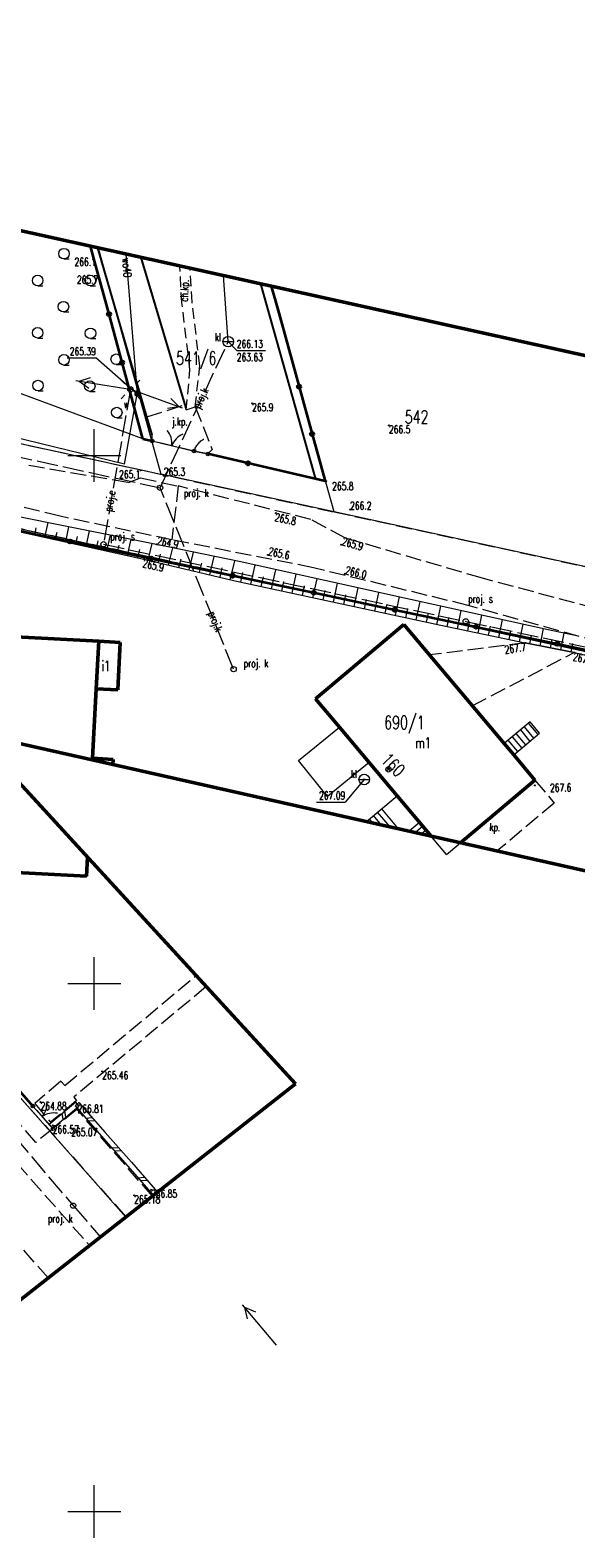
# Model space of a CAD drawing. Header units: metres. Extents: x 7457875 to 7459052, y 5635789 to 5636227.
# Tile 13 of 24: x 7458544 to 7458596, y 5635998 to 5636140. Entities that reach past the tile are written whole.
import ezdxf
from ezdxf.enums import TextEntityAlignment as Align

# ---------------------------------------------------------------- set-up
doc = ezdxf.new("R2010")
doc.units = ezdxf.units.M
doc.header["$MEASUREMENT"] = 0
for name, pattern in [('1', [0]), ('14', [1, -1]), ('2', [1.5, 1, -0.5]), ('BUBZ02', [1.75, 1.25, -0.5]), ('BUBZ03_01', [1, 1]), ('BUBZ03_01G', [0.875, 0.875]), ('EGBB01', [0]), ('EGBS10', [0]), ('EGBS10G', [0]), ('EGBW14', [0]), ('GDE', [0]), ('GUK', [2, 1.5, -0.5]), ('KTCR02', [1.5, 1, -0.5]), ('KTJZ01', [2, 1.5, -0.5]), ('KTKR01', [0]), ('KTPL01', [2, 1.5, -0.5]), ('PTTL', [1.5, 1, -0.5]), ('SUPE_01', [0]), ('SUPE_P_01', [2.5, 2, -0.5]), ('SUPK_01', [0]), ('SUPK_P_01', [2.5, 2, -0.5]), ('SUPW_01', [0])]:
    doc.linetypes.add(name, pattern=pattern)
doc.layers.get('0').update_dxf_attribs({"color": 250, "linetype": 'CONTINUOUS', "lineweight": 100})
for name, color, linetype, lineweight in [('BUBZ_L_1', 7, 'BUBZ02', 18), ('BUBZ_L_2', 7, 'BUBZ03_01', 18), ('BUIB_L_1', 7, 'CONTINUOUS', 18), ('DZIALKI_L_0', 90, '1', 18), ('DZIALKI_T_0', 90, 'CONTINUOUS', 25), ('EADTD_T_0', 214, 'CONTINUOUS', 25), ('EAPADR_T_0', 214, 'CONTINUOUS', 18), ('EGBB_E_T_0', 7, 'CONTINUOUS', 20), ('EGBB_L_1', 7, 'EGBB01', 50), ('EGBE_L_3', 7, 'EGBS10', 18), ('EGBE_L_6', 7, 'EGBW14', 18), ('KRZYZE_L_0', 7, '1', 18), ('KTCR_E_T_1', 7, 'CONTINUOUS', 15), ('KTCR_L_1', 7, 'KTCR02', 18), ('KTJZ_E_T_0', 7, 'CONTINUOUS', 15), ('KTJZ_L_0', 7, 'KTJZ01', 18), ('KTKR_L_0', 7, 'KTKR01', 25), ('KTOK_L_1', 7, '1', 18), ('KTOK_L_3', 7, '1', 18), ('KTOK_L_4', 7, 'CONTINUOUS', 35), ('KTPL_E_T_0', 7, 'CONTINUOUS', 15), ('KTPL_L_0', 7, 'KTPL01', 18), ('PTRW_E_T_0', 7, 'CONTINUOUS', 15), ('PTTL_L_4', 7, 'PTTL', 18), ('RTPW_T_0', 7, 'CONTINUOUS', 15), ('RTPW_T_1', 7, 'CONTINUOUS', 15), ('SUPE_L_3', 1, 'SUPE_01', 18), ('SUPK_L_1', 34, 'SUPK_01', 18), ('SUPM_E_T_0', 7, 'CONTINUOUS', 15), ('SUPM_T_0', 7, 'CONTINUOUS', 15), ('SUPP_E_T_2', 1, 'CONTINUOUS', 15), ('SUPP_E_T_4', 34, 'CONTINUOUS', 15), ('SUPP_L_2', 1, 'SUPE_P_01', 18), ('SUPP_L_4', 34, 'SUPK_P_01', 18), ('SUPS_E_T_4', 34, 'CONTINUOUS', 18), ('SUPS_T_4', 34, 'CONTINUOUS', 18), ('SUPW_E_T_0', 5, 'CONTINUOUS', 15), ('SUPW_L_0', 5, 'SUPW_01', 18), ('SUSM_T_0', 7, 'CONTINUOUS', 18), ('SUSM_T_3', 7, 'CONTINUOUS', 18), ('SUTK_T_0', 34, 'CONTINUOUS', 18), ('SUTW_T_0', 5, 'CONTINUOUS', 18), ('SUUK_E_T_1', 7, 'CONTINUOUS', 15), ('SUUK_T_1', 7, 'CONTINUOUS', 18), ('SUUW_E_T_5', 7, 'CONTINUOUS', 15), ('SUUW_T_7', 7, 'CONTINUOUS', 18), ('UZYTKI_L_0', 90, '2', 18), ('ZAKRES_L_0', 1, '1', 50)]:
    doc.layers.add(name, color=color, linetype=linetype, lineweight=lineweight)
doc.styles.get("Standard").update_dxf_attribs({"font": 'Simplex.SHX', "width": 0.75})

# ---------------------------------------------------------------- blocks, each defined once
blk = doc.blocks.new('LZA1')
at = {"linetype": 'Continuous'}
blk.add_line((0, -0.5), (0.5, -0.5), dxfattribs=at)
blk.add_circle((0, 0), 0.5, dxfattribs=at)
blk = doc.blocks.new('RTPW01')
at = {"linetype": 'Continuous'}
blk.add_circle((0, 0), 0.045, dxfattribs=at)
blk = doc.blocks.new('WSP')
at = {"linetype": 'Continuous'}
blk.add_circle((0, 0), 0.045, dxfattribs=at)
blk = doc.blocks.new('SLU')
at = {"linetype": 'Continuous'}
blk.add_circle((0, 0), 0.25, dxfattribs=at)
blk = doc.blocks.new('LAT')
at = {"linetype": 'Continuous'}
for p, q in [((-0.53035, 0.53035), (-0.8839, 0.8839)), ((0.53035, 0.53035), (0.8839, 0.8839)), ((-0.53035, -0.53035), (-0.8839, -0.8839)), ((0.53035, -0.53035), (0.8839, -0.8839))]:
    blk.add_line(p, q, dxfattribs=at)
blk = doc.blocks.new('SUSM04_01')
at = {"linetype": 'Continuous'}
blk.add_circle((0, 0), 0.25, dxfattribs=at)
blk = doc.blocks.new('SUPS01_05')
at = {"linetype": 'Continuous'}
blk.add_circle((0, 0), 0.0625, dxfattribs=at)
blk = doc.blocks.new('SUPS01_08')
at = {"linetype": 'Continuous'}
blk.add_circle((0, 0), 0.0625, dxfattribs=at)
blk = doc.blocks.new('SUUS07')
at = {"linetype": 'Continuous'}
blk.add_line((-0.5, 0), (0.5, 0), dxfattribs=at)
blk.add_circle((0, 0), 0.5, dxfattribs=at)
blk = doc.blocks.new('SUUS25')
at = {"linetype": 'Continuous'}
for radius in [0.2, 0.175, 0.15, 0.125, 0.1, 0.075, 0.05, 0.025, 0.00715]:
    blk.add_circle((0, 0), radius, dxfattribs=at)
blk = doc.blocks.new('PADR')
at = {"linetype": 'Continuous'}
for p, q in [((-0.17675, -0.17675), (0.17675, 0.17675)), ((0.17675, -0.17675), (-0.17675, 0.17675))]:
    blk.add_line(p, q, dxfattribs=at)
blk.add_circle((0, 0), 0.25, dxfattribs=at)

msp = doc.modelspace()

# ---------------------------------------------------------------- linework, layer by layer
at = {"layer": 'BUBZ_L_1', "linetype": '1'}
for p, q in [((7458544.36, 5636092.46), (7458544.51, 5636093.15)), ((7458545.33, 5636092.25), (7458545.64, 5636093.65)), ((7458546.31, 5636092.03), (7458546.47, 5636092.74)), ((7458547.29, 5636091.82), (7458547.6, 5636093.26)), ((7458549.24, 5636091.39), (7458549.56, 5636092.87)), ((7458548.26, 5636091.6), (7458548.42, 5636092.33)), ((7458550.22, 5636091.18), (7458550.38, 5636091.92)), ((7458551.19, 5636090.96), (7458551.53, 5636092.47)), ((7458552.17, 5636090.75), (7458552.34, 5636091.51)), ((7458553.15, 5636090.53), (7458553.49, 5636092.08)), ((7458555.1, 5636090.1), (7458555.48, 5636091.68)), ((7458557.04, 5636089.63), (7458557.44, 5636091.27)), ((7458554.12, 5636090.32), (7458554.3, 5636091.1)), ((7458556.07, 5636089.86), (7458556.27, 5636090.67)), ((7458558.02, 5636089.4), (7458558.22, 5636090.23)), ((7458558.99, 5636089.17), (7458559.4, 5636090.86)), ((7458559.96, 5636088.93), (7458560.17, 5636089.8)), ((7458560.93, 5636088.7), (7458561.35, 5636090.45)), ((7458562.88, 5636088.23), (7458563.31, 5636090.04)), ((7458561.91, 5636088.47), (7458562.12, 5636089.36)), ((7458563.86, 5636088.02), (7458564.05, 5636088.93)), ((7458564.83, 5636087.81), (7458565.23, 5636089.63)), ((7458565.81, 5636087.59), (7458566.01, 5636088.5)), ((7458566.79, 5636087.38), (7458567.18, 5636089.19)), ((7458568.74, 5636086.96), (7458569.13, 5636088.76)), ((7458567.77, 5636087.17), (7458567.96, 5636088.08)), ((7458569.72, 5636086.75), (7458569.91, 5636087.65)), ((7458570.7, 5636086.54), (7458571.09, 5636088.33)), ((7458571.68, 5636086.33), (7458571.87, 5636087.22)), ((7458572.65, 5636086.12), (7458573.04, 5636087.9)), ((7458574.61, 5636085.69), (7458574.99, 5636087.47)), ((7458576.56, 5636085.27), (7458576.94, 5636087.04)), ((7458573.63, 5636085.91), (7458573.82, 5636086.8)), ((7458575.59, 5636085.48), (7458575.78, 5636086.37)), ((7458577.54, 5636085.06), (7458577.73, 5636085.94)), ((7458578.52, 5636084.85), (7458578.9, 5636086.61)), ((7458579.49, 5636084.64), (7458579.68, 5636085.52)), ((7458580.47, 5636084.43), (7458580.85, 5636086.18)), ((7458582.43, 5636084.01), (7458582.8, 5636085.75)), ((7458581.45, 5636084.22), (7458581.64, 5636085.09)), ((7458583.41, 5636083.8), (7458583.59, 5636084.67)), ((7458584.38, 5636083.59), (7458584.75, 5636085.32)), ((7458585.36, 5636083.39), (7458585.54, 5636084.25)), ((7458586.34, 5636083.18), (7458586.7, 5636084.89)), ((7458588.3, 5636082.77), (7458588.65, 5636084.47)), ((7458587.32, 5636082.98), (7458587.5, 5636083.83)), ((7458589.28, 5636082.57), (7458589.45, 5636083.41)), ((7458590.26, 5636082.36), (7458590.61, 5636084.04)), ((7458591.24, 5636082.16), (7458591.4, 5636083)), ((7458592.22, 5636081.97), (7458592.54, 5636083.61)), ((7458594.18, 5636081.59), (7458594.49, 5636083.19)), ((7458593.2, 5636081.78), (7458593.36, 5636082.59)), ((7458595.16, 5636081.4), (7458595.32, 5636082.19))]:
    msp.add_line(p, q, dxfattribs=at)
at = {"layer": 'BUBZ_L_2', "linetype": 'BUBZ03_01G'}
for p, q in [((7458532.69, 5636095.02), (7458554.7, 5636090.19)), ((7458554.7, 5636090.19), (7458563.18, 5636088.16)), ((7458563.18, 5636088.16), (7458582.8, 5636083.93)), ((7458582.8, 5636083.93), (7458590.81, 5636082.25)), ((7458590.81, 5636082.25), (7458595.44, 5636081.35)), ((7458595.44, 5636081.35), (7458606.84, 5636078.76))]:
    msp.add_line(p, q, dxfattribs=at)
at = {"layer": 'BUBZ_L_2', "linetype": 'BUBZ03_01'}
for p, q in [((7458555.9, 5636091.59), (7458541.29, 5636094.52)), ((7458563.73, 5636089.96), (7458555.9, 5636091.59)), ((7458579.93, 5636086.38), (7458563.73, 5636089.96)), ((7458592.98, 5636083.51), (7458579.93, 5636086.38)), ((7458595.82, 5636082.9), (7458592.98, 5636083.51))]:
    msp.add_line(p, q, dxfattribs=at)
at = {"layer": 'BUIB_L_1'}
for p, q in [((7458545.74, 5636036.69), (7458548.21, 5636038.75)), ((7458548.55, 5636038.73), (7458548.18, 5636038.4)), ((7458548.18, 5636038.4), (7458550.65, 5636035.57)), ((7458548.21, 5636038.75), (7458548.53, 5636038.37)), ((7458548.55, 5636038.73), (7458551.03, 5636035.9)), ((7458546.06, 5636036.3), (7458548.53, 5636038.37)), ((7458547.05, 5636037.13), (7458546.97, 5636037.72)), ((7458547.3, 5636037.34), (7458547.22, 5636037.93)), ((7458549.17, 5636037.26), (7458549.79, 5636037.31)), ((7458549.42, 5636036.98), (7458550.04, 5636037.03)), ((7458545.74, 5636036.69), (7458546.06, 5636036.3)), ((7458550.65, 5636035.57), (7458553.13, 5636032.74)), ((7458551.03, 5636035.9), (7458553.51, 5636033.07)), ((7458551.65, 5636034.44), (7458552.27, 5636034.48)), ((7458551.89, 5636034.15), (7458552.52, 5636034.2)), ((7458553.13, 5636032.74), (7458555.61, 5636029.91)), ((7458553.51, 5636033.07), (7458555.98, 5636030.24)), ((7458554.12, 5636031.61), (7458554.75, 5636031.66)), ((7458554.37, 5636031.33), (7458554.99, 5636031.37)), ((7458555.98, 5636030.24), (7458555.61, 5636029.91))]:
    msp.add_line(p, q, dxfattribs=at)
at = {"layer": 'DZIALKI_L_0', "linetype": 'GDE'}
for p, q in [((7458550.37, 5636119.66), (7458556.3, 5636098.25)), ((7458572.72, 5636094.66), (7458566.73, 5636116.04)), ((7458539.9, 5636101.82), (7458556.3, 5636098.25)), ((7458572.72, 5636094.66), (7458556.3, 5636098.25)), ((7458532.59, 5636095.31), (7458627.49, 5636074.72)), ((7458601.74, 5636088.34), (7458572.72, 5636094.66)), ((7458529.39, 5636054.54), (7458553, 5636027.88))]:
    msp.add_line(p, q, dxfattribs=at)
at = {"layer": 'EGBB_L_1', "linetype": 'EGBB01'}
for p, q in [((7458550.43, 5636082.41), (7458542.58, 5636082.82)), ((7458570.96, 5636076.96), (7458579.32, 5636084)), ((7458579.32, 5636084), (7458588.8, 5636072.74)), ((7458550.19, 5636077.91), (7458550.43, 5636082.41)), ((7458552.46, 5636082.3), (7458550.43, 5636082.41)), ((7458552.46, 5636082.3), (7458552.22, 5636077.8)), ((7458549.84, 5636071.33), (7458550.19, 5636077.91)), ((7458552.22, 5636077.8), (7458550.19, 5636077.91)), ((7458573.22, 5636074.27), (7458570.96, 5636076.96)), ((7458576.03, 5636070.93), (7458573.22, 5636074.27)), ((7458588.8, 5636072.74), (7458589.71, 5636071.65)), ((7458549.83, 5636071.16), (7458549.84, 5636071.33)), ((7458551.79, 5636071.23), (7458549.84, 5636071.33)), ((7458589.71, 5636071.65), (7458591.72, 5636069.26)), ((7458551.76, 5636070.73), (7458551.79, 5636071.23)), ((7458578.68, 5636067.78), (7458576.03, 5636070.93)), ((7458591.72, 5636069.26), (7458584.68, 5636063.33)), ((7458581.9, 5636063.96), (7458578.68, 5636067.78)), ((7458549.25, 5636060.17), (7458549.35, 5636061.97)), ((7458549.25, 5636060.17), (7458541.4, 5636060.58))]:
    msp.add_line(p, q, dxfattribs=at)
at = {"layer": 'EGBE_L_3', "linetype": 'EGBS10G'}
msp.add_line((7458591.28, 5636074.77), (7458588.8, 5636072.74), dxfattribs=at)
at = {"layer": 'EGBE_L_3', "linetype": 'EGBS10'}
for p, q in [((7458591.61, 5636073.25), (7458590.72, 5636074.32)), ((7458591.11, 5636074.64), (7458592, 5636073.57)), ((7458592.17, 5636073.72), (7458591.28, 5636074.77)), ((7458588.8, 5636072.74), (7458589.71, 5636071.65)), ((7458590.09, 5636071.97), (7458589.19, 5636073.06)), ((7458589.57, 5636073.37), (7458590.47, 5636072.29)), ((7458589.71, 5636071.65), (7458592.17, 5636073.72)), ((7458590.85, 5636072.61), (7458589.95, 5636073.68)), ((7458590.35, 5636074.01), (7458591.23, 5636072.93)), ((7458575.77, 5636065.33), (7458578.68, 5636067.78)), ((7458583.36, 5636062.22), (7458578.68, 5636067.78)), ((7458576.39, 5636065.19), (7458576.07, 5636065.58)), ((7458577.2, 5636065.01), (7458576.45, 5636065.9)), ((7458578.02, 5636064.83), (7458576.83, 5636066.22)), ((7458578.81, 5636064.65), (7458577.22, 5636066.55)), ((7458579.78, 5636064.43), (7458580.79, 5636065.27)), ((7458581.12, 5636064.89), (7458580.4, 5636064.29)), ((7458581.42, 5636064.53), (7458580.97, 5636064.16)), ((7458581.75, 5636064.13), (7458581.61, 5636064.02))]:
    msp.add_line(p, q, dxfattribs=at)
at = {"layer": 'EGBE_L_6', "linetype": 'EGBW14'}
for p, q in [((7458569.35, 5636071.12), (7458573.22, 5636074.27)), ((7458573.22, 5636074.27), (7458576.03, 5636070.93)), ((7458572.09, 5636067.71), (7458569.35, 5636071.12)), ((7458576.03, 5636070.93), (7458572.09, 5636067.71))]:
    msp.add_line(p, q, dxfattribs=at)
at = {"layer": 'KRZYZE_L_0', "linetype": '1'}
for p, q in [((7458550, 5636097.5), (7458550, 5636102.5)), ((7458547.5, 5636100), (7458552.5, 5636100)), ((7458550, 5636047.5), (7458550, 5636052.5)), ((7458547.5, 5636050), (7458552.5, 5636050)), ((7458550, 5635997.5), (7458550, 5636002.5)), ((7458547.5, 5636000), (7458552.5, 5636000))]:
    msp.add_line(p, q, dxfattribs=at)
at = {"layer": 'KTCR_L_1', "linetype": 'KTCR02'}
for p, q in [((7458558.09, 5636117.92), (7458558.09, 5636117.96)), ((7458558.3, 5636114.45), (7458558.09, 5636117.92)), ((7458559.27, 5636114.54), (7458559.07, 5636117.74)), ((7458559.06, 5636108.13), (7458558.3, 5636114.45)), ((7458559.98, 5636108.49), (7458559.27, 5636114.54)), ((7458559.56, 5636104.61), (7458559.98, 5636108.49)), ((7458558.71, 5636104.32), (7458559.06, 5636108.13)), ((7458558.71, 5636104.32), (7458559.56, 5636104.61))]:
    msp.add_line(p, q, dxfattribs=at)
at = {"layer": 'KTJZ_L_0', "linetype": 'KTJZ01'}
for p, q in [((7458554.98, 5636103.67), (7458550.35, 5636119.67)), ((7458554.42, 5636118.77), (7458558.56, 5636104.81)), ((7458554.98, 5636103.67), (7458558.56, 5636104.81)), ((7458558.71, 5636104.32), (7458558.56, 5636104.81)), ((7458558.71, 5636104.32), (7458559.56, 5636104.61)), ((7458559.56, 5636104.61), (7458561.16, 5636100.59)), ((7458555.49, 5636101.97), (7458554.98, 5636103.67)), ((7458555.48, 5636101.38), (7458555.49, 5636101.97)), ((7458559.45, 5636100.43), (7458555.48, 5636101.38)), ((7458560.75, 5636100.15), (7458559.45, 5636100.43)), ((7458543.8, 5636099.09), (7458553.24, 5636097.46)), ((7458553.24, 5636097.46), (7458554.39, 5636097.88)), ((7458554.39, 5636097.88), (7458557.95, 5636097.12)), ((7458557.95, 5636097.12), (7458557.35, 5636092.02)), ((7458557.95, 5636097.12), (7458557.35, 5636092.02)), ((7458570.5, 5636093.95), (7458557.95, 5636097.12)), ((7458546.76, 5636094.25), (7458537.72, 5636096.48)), ((7458557.35, 5636092.02), (7458546.76, 5636094.25)), ((7458573.73, 5636092.22), (7458570.5, 5636093.95)), ((7458570.74, 5636089.38), (7458557.35, 5636092.02)), ((7458573.73, 5636092.22), (7458586.27, 5636088.54)), ((7458585.4, 5636085.81), (7458570.74, 5636089.38)), ((7458586.27, 5636088.54), (7458598.96, 5636085.13)), ((7458597.85, 5636082.33), (7458585.4, 5636085.81)), ((7458590.81, 5636082.25), (7458581.74, 5636081.13)), ((7458585.79, 5636076.31), (7458595.44, 5636081.35)), ((7458581.74, 5636081.13), (7458585.79, 5636076.31)), ((7458544.47, 5636034.95), (7458537.92, 5636042.4)), ((7458536.07, 5636040.47), (7458549.55, 5636025.18)), ((7458536.07, 5636040.47), (7458549.55, 5636025.18)), ((7458543.58, 5636039.09), (7458544.19, 5636038.39)), ((7458544.19, 5636038.39), (7458545.5, 5636036.91)), ((7458545.64, 5636022.11), (7458532.41, 5636037.11)), ((7458548.34, 5636038.08), (7458546.09, 5636036.24)), ((7458555.51, 5636029.85), (7458548.34, 5636038.08)), ((7458546.09, 5636036.24), (7458544.47, 5636034.95)), ((7458546.09, 5636036.24), (7458544.47, 5636034.95)), ((7458545.5, 5636036.91), (7458546.09, 5636036.24)), ((7458549.55, 5636025.18), (7458555.51, 5636029.85))]:
    msp.add_line(p, q, dxfattribs=at)
at = {"layer": 'KTJZ_L_0', "linetype": '14'}
for p, q in [((7458561.16, 5636100.59), (7458560.75, 5636100.15)), ((7458595.44, 5636081.35), (7458590.81, 5636082.25))]:
    msp.add_line(p, q, dxfattribs=at)
at = {"layer": 'KTKR_L_0', "linetype": 'KTKR01'}
for p, q in [((7458554.98, 5636103.67), (7458550.35, 5636119.67)), ((7458554.42, 5636118.77), (7458558.56, 5636104.81)), ((7458565.74, 5636116.26), (7458570.81, 5636098.22)), ((7458555.49, 5636101.97), (7458554.98, 5636103.67)), ((7458570.81, 5636098.22), (7458570.94, 5636097.77))]:
    msp.add_line(p, q, dxfattribs=at)
at = {"layer": 'KTOK_L_1'}
for p, q in [((7458555.48, 5636101.38), (7458556.86, 5636101.05)), ((7458556.61, 5636101.11), (7458558.07, 5636100.76)), ((7458558.07, 5636100.76), (7458559.45, 5636100.43)), ((7458544.19, 5636038.39), (7458544.73, 5636037.78)), ((7458544.56, 5636037.97), (7458545.55, 5636036.85)), ((7458545.55, 5636036.85), (7458546.09, 5636036.24))]:
    msp.add_line(p, q, dxfattribs=at)
for centre in [(7458555.48, 5636101.38), (7458559.45, 5636100.43), (7458544.19, 5636038.39), (7458546.09, 5636036.24)]:
    msp.add_circle(centre, 0.17, dxfattribs=at)
for centre, start, end in [((7458555.35, 5636101.13), 354.4192, 38.4936), ((7458559.2, 5636100.2), 114.4559, 158.5303), ((7458543.54, 5636038.71), 319.4122, 3.4865), ((7458546.16, 5636035.74), 79.4489, 123.5233)]:
    msp.add_arc(centre, 2, start, end, dxfattribs=at)
at = {"layer": 'KTOK_L_3'}
for p, q in [((7458559.89, 5636101.18), (7458559.97, 5636101.26)), ((7458559.97, 5636101.26), (7458560.03, 5636101.31)), ((7458560.03, 5636101.31), (7458560.1, 5636101.38)), ((7458560.1, 5636101.38), (7458560.18, 5636101.44)), ((7458560.18, 5636101.44), (7458560.25, 5636101.49)), ((7458560.25, 5636101.49), (7458560.34, 5636101.55)), ((7458560.34, 5636101.55), (7458560.37, 5636101.56)), ((7458559.45, 5636100.43), (7458559.48, 5636100.52)), ((7458559.45, 5636100.43), (7458560.1, 5636100.29)), ((7458559.48, 5636100.52), (7458559.52, 5636100.61)), ((7458559.52, 5636100.61), (7458559.56, 5636100.7)), ((7458559.56, 5636100.7), (7458559.61, 5636100.79)), ((7458559.61, 5636100.79), (7458559.66, 5636100.87)), ((7458559.66, 5636100.87), (7458559.71, 5636100.95)), ((7458559.71, 5636100.95), (7458559.77, 5636101.03)), ((7458559.77, 5636101.03), (7458559.83, 5636101.11)), ((7458559.83, 5636101.11), (7458559.89, 5636101.18)), ((7458560.1, 5636100.29), (7458560.75, 5636100.15))]:
    msp.add_line(p, q, dxfattribs=at)
for centre in [(7458559.45, 5636100.43), (7458560.75, 5636100.15)]:
    msp.add_circle(centre, 0.17, dxfattribs=at)
at = {"layer": 'KTOK_L_4'}
for p, q in [((7458550.15, 5636117.97), (7458549.63, 5636119.83)), ((7458551.4, 5636113.39), (7458550.15, 5636117.97)), ((7458566.76, 5636116.03), (7458567.41, 5636113.75)), ((7458552.64, 5636108.81), (7458551.4, 5636113.39)), ((7458567.41, 5636113.75), (7458569.39, 5636106.52)), ((7458554.61, 5636101.57), (7458552.64, 5636108.81)), ((7458569.39, 5636106.52), (7458570.62, 5636102.04)), ((7458554.61, 5636101.57), (7458555.48, 5636101.38)), ((7458570.62, 5636102.04), (7458571.85, 5636097.56)), ((7458564.55, 5636099.27), (7458560.75, 5636100.15)), ((7458571.85, 5636097.56), (7458564.55, 5636099.27)), ((7458540.03, 5636093.48), (7458547.72, 5636091.86)), ((7458547.72, 5636091.86), (7458555.4, 5636090.25)), ((7458555.4, 5636090.25), (7458563.09, 5636088.63)), ((7458563.09, 5636088.63), (7458570.77, 5636087.02)), ((7458570.77, 5636087.02), (7458578.46, 5636085.4)), ((7458578.46, 5636085.4), (7458586.14, 5636083.79)), ((7458586.14, 5636083.79), (7458593.83, 5636082.17)), ((7458593.83, 5636082.17), (7458601.51, 5636080.56)), ((7458542.05, 5636040.84), (7458544.19, 5636038.39))]:
    msp.add_line(p, q, dxfattribs=at)
for centre in [(7458551.4, 5636113.39), (7458552.64, 5636108.81), (7458569.39, 5636106.52), (7458570.62, 5636102.04), (7458564.55, 5636099.27), (7458547.72, 5636091.86), (7458555.4, 5636090.25), (7458563.09, 5636088.63), (7458570.77, 5636087.02), (7458578.46, 5636085.4), (7458586.14, 5636083.79), (7458593.83, 5636082.17)]:
    msp.add_circle(centre, 0.17, dxfattribs=at)
at = {"layer": 'KTPL_L_0', "linetype": 'KTPL01'}
for p, q in [((7458583.36, 5636062.22), (7458591.72, 5636069.26)), ((7458591.72, 5636069.26), (7458593.55, 5636067.09)), ((7458593.55, 5636067.09), (7458588.16, 5636062.55)), ((7458547.2, 5636040.34), (7458559.64, 5636050.76)), ((7458560.6, 5636049.71), (7458548.05, 5636039.24)), ((7458546.84, 5636040.74), (7458544.38, 5636038.65)), ((7458546.84, 5636040.74), (7458547.2, 5636040.34)), ((7458544.38, 5636038.65), (7458545.85, 5636036.86)), ((7458548.33, 5636038.91), (7458545.85, 5636036.86)), ((7458548.05, 5636039.24), (7458548.33, 5636038.91))]:
    msp.add_line(p, q, dxfattribs=at)
at = {"layer": 'PTTL_L_4', "linetype": 'PTTL'}
for p, q in [((7458549.63, 5636119.83), (7458550.15, 5636117.97)), ((7458550.15, 5636117.97), (7458554.61, 5636101.57))]:
    msp.add_line(p, q, dxfattribs=at)
at = {"layer": 'PTTL_L_4', "linetype": '14'}
msp.add_line((7458554.61, 5636101.57), (7458540.82, 5636106.67), dxfattribs=at)
at = {"layer": 'SUPE_L_3', "linetype": 'SUPE_01'}
for p, q in [((7458548.24, 5636107.1), (7458553.17, 5636106.31)), ((7458548.58, 5636107.04), (7458549.65, 5636107.38)), ((7458548.58, 5636107.04), (7458549.49, 5636106.39)), ((7458558.36, 5636104.48), (7458553.66, 5636106.18)), ((7458558.03, 5636104.6), (7458556.92, 5636104.47)), ((7458558.03, 5636104.6), (7458557.26, 5636105.41)), ((7458567.25, 5636015.76), (7458564.03, 5636019.58)), ((7458564.51, 5636018.23), (7458564.25, 5636019.31)), ((7458565.28, 5636018.87), (7458564.25, 5636019.31))]:
    msp.add_line(p, q, dxfattribs=at)
at = {"layer": 'SUPK_L_1', "linetype": 'SUPK_01'}
msp.add_line((7458562.68, 5636110.79), (7458562.24, 5636117.04), dxfattribs=at)
at = {"layer": 'SUPP_L_2', "linetype": 'SUPE_P_01'}
for p, q in [((7458553.42, 5636106.27), (7458550.87, 5636091.6)), ((7458550.87, 5636091.6), (7458585.17, 5636084.3)), ((7458585.17, 5636084.3), (7458609.15, 5636079.18))]:
    msp.add_line(p, q, dxfattribs=at)
at = {"layer": 'SUPP_L_4', "linetype": 'SUPK_P_01'}
for p, q in [((7458556.23, 5636096.95), (7458562.68, 5636110.79)), ((7458522.6, 5636104.29), (7458556.23, 5636096.95)), ((7458563.19, 5636079.77), (7458556.23, 5636096.95)), ((7458514.95, 5636067.93), (7458548, 5636028.96)), ((7458548, 5636028.96), (7458550.59, 5636025.99))]:
    msp.add_line(p, q, dxfattribs=at)
at = {"layer": 'SUPW_L_0', "linetype": 'SUPW_01'}
for p, q in [((7458552.99, 5636119.08), (7458554.06, 5636105.8)), ((7458552.87, 5636099.19), (7458511.39, 5636109.32)), ((7458552.87, 5636099.19), (7458554.06, 5636105.8))]:
    msp.add_line(p, q, dxfattribs=at)
at = {"layer": 'SUTK_T_0', "linetype": 'Continuous'}
for p, q in [((7458562.68, 5636110.79), (7458563.49, 5636109.94)), ((7458563.49, 5636109.94), (7458566.2, 5636109.94)), ((7458575.56, 5636069.32), (7458573.76, 5636067.18)), ((7458571.04, 5636067.18), (7458573.76, 5636067.18))]:
    msp.add_line(p, q, dxfattribs=at)
at = {"layer": 'SUTW_T_0', "linetype": 'Continuous'}
for p in [(7458547.43, 5636109.25), (7458554.06, 5636105.8)]:
    msp.add_line(p, (7458550.15, 5636109.25), dxfattribs=at)
at = {"layer": 'UZYTKI_L_0', "linetype": 'GUK'}
for p, q in [((7458539.9, 5636101.82), (7458572.72, 5636094.66)), ((7458627.49, 5636074.72), (7458532.59, 5636095.31)), ((7458572.72, 5636094.66), (7458601.74, 5636088.34)), ((7458529.39, 5636054.54), (7458553, 5636027.88))]:
    msp.add_line(p, q, dxfattribs=at)
at = {"layer": 'ZAKRES_L_0', "linetype": '1'}
for p, q in [((7458635.37, 5636100.84), (7458457.24, 5636140.29)), ((7458538.59, 5636073.69), (7458623.75, 5636054.55)), ((7458569.06, 5636040.49), (7458538.59, 5636073.69)), ((7458527.26, 5636007.68), (7458569.06, 5636040.49))]:
    msp.add_line(p, q, dxfattribs=at)

# ---------------------------------------------------------------- block references
at = {"layer": 'EAPADR_T_0'}
msp.add_blockref('PADR', (7458577.86, 5636070.28), dxfattribs=at)
at = {"layer": 'PTRW_E_T_0'}
for p in [(7458547.13, 5636119.12), (7458544.64, 5636116.58), (7458549.62, 5636116.58), (7458547.08, 5636114.1), (7458544.64, 5636111.63), (7458549.64, 5636111.58), (7458547.13, 5636109.07), (7458552.08, 5636109.12), (7458544.67, 5636106.63), (7458549.57, 5636106.58), (7458552.13, 5636104.07)]:
    msp.add_blockref('LZA1', p, dxfattribs=at)
at = {"layer": 'RTPW_T_0'}
for p, rotation in [((7458550.15, 5636117.97), 0.0614070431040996), ((7458564.94, 5636104.94), 0.0614070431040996), ((7458577.9, 5636102.86), 0.0614070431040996), ((7458554.37, 5636098.6), 0.0611611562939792), ((7458571.96, 5636097.57), 0.06176221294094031), ((7458573.39, 5636091.56), 0.0619261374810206), ((7458573.71, 5636088.81), 0.06200809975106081), ((7458591.72, 5636068.76), 0.0628004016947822)]:
    msp.add_blockref('RTPW01', p, dxfattribs=dict(at, rotation=rotation))
for name, p in [('RTPW01', (7458550.38, 5636117.04)), ('RTPW01', (7458556.58, 5636098.08)), ('WSP', (7458567.2, 5636094.56)), ('RTPW01', (7458574.22, 5636094.88)), ('RTPW01', (7458555.9, 5636091.59)), ('RTPW01', (7458554.7, 5636090.19)), ('WSP', (7458566.43, 5636090.59)), ('RTPW01', (7458590.81, 5636082.25)), ('RTPW01', (7458595.44, 5636081.35)), ('RTPW01', (7458549.25, 5636060.17))]:
    msp.add_blockref(name, p, dxfattribs=at)
at = {"layer": 'RTPW_T_1'}
for p in [(7458550.75, 5636041.68), (7458544.91, 5636038.77), (7458548.41, 5636038.51), (7458546.06, 5636036.56), (7458547.82, 5636036.29), (7458553.78, 5636029.93), (7458555.37, 5636030.47)]:
    msp.add_blockref('WSP', p, dxfattribs=at)
at = {"layer": 'SUPM_T_0'}
for p in [(7458550.87, 5636091.6), (7458585.17, 5636084.3)]:
    msp.add_blockref('SLU', p, dxfattribs=at)
at = {"layer": 'SUPS_T_4'}
for p in [(7458556.23, 5636096.95), (7458563.19, 5636079.77), (7458548, 5636028.96)]:
    msp.add_blockref('SLU', p, dxfattribs=at)
at = {"layer": 'SUSM_T_0'}
msp.add_blockref('LAT', (7458553.42, 5636106.27), dxfattribs=at)
at = {"layer": 'SUSM_T_3'}
msp.add_blockref('SUSM04_01', (7458553.42, 5636106.27), dxfattribs=at)
at = {"layer": 'SUTK_T_0'}
for p in [(7458562.68, 5636110.79), (7458575.56, 5636069.32)]:
    msp.add_blockref('SUPS01_05', p, dxfattribs=at)
at = {"layer": 'SUTW_T_0'}
msp.add_blockref('SUPS01_08', (7458554.06, 5636105.8), dxfattribs=at)
at = {"layer": 'SUUK_T_1'}
for p in [(7458562.68, 5636110.79), (7458575.56, 5636069.32)]:
    msp.add_blockref('SUUS07', p, dxfattribs=at)
at = {"layer": 'SUUW_T_7'}
msp.add_blockref('SUUS25', (7458554.06, 5636105.8), dxfattribs=at)

# ---------------------------------------------------------------- texts
at = {"layer": 'DZIALKI_T_0', "width": 0.7}
for s, p in [('541/6', (7458557.74, 5636109.85)), ('542', (7458579.39, 5636104.28)), ('690/1', (7458577.45, 5636075.35))]:
    msp.add_text(s, height=1.25, dxfattribs=at).set_placement(p, align=Align.TOP_LEFT)
at = {"layer": 'EADTD_T_0', "width": 0.7}
msp.add_text('160', height=1.25, rotation=314.4402, dxfattribs=at).set_placement((7458577.86, 5636070.28), align=Align.CENTER)
at = {"layer": 'EGBB_E_T_0', "width": 0.7}
for s, p in [('i1', (7458551.11, 5636080.09)), ('m1', (7458581.14, 5636072.8))]:
    msp.add_text(s, height=1, dxfattribs=at).set_placement(p, align=Align.MIDDLE)
at = {"layer": 'KTCR_E_T_1', "width": 0.7}
msp.add_text('ch.kp.', height=0.75, rotation=87.2208, dxfattribs=at).set_placement((7458558.65, 5636115.62), align=Align.MIDDLE)
at = {"layer": 'KTJZ_E_T_0', "width": 0.7}
msp.add_text('j.kp.', height=0.75, dxfattribs=at).set_placement((7458558.1, 5636103.11), align=Align.MIDDLE)
at = {"layer": 'KTPL_E_T_0', "width": 0.7}
msp.add_text('kp.', height=0.75, rotation=357.4505, dxfattribs=at).set_placement((7458587.93, 5636064.68), align=Align.MIDDLE)
at = {"layer": 'RTPW_T_0', "width": 0.7}
msp.add_text('266.1', height=0.75, dxfattribs=at).set_placement((7458550.15, 5636117.97), align=Align.RIGHT)
msp.add_text('265.7', height=0.75, dxfattribs=at).set_placement((7458550.38, 5636117.04), align=Align.TOP_RIGHT)
for s, p in [('265.9', (7458564.94, 5636104.94)), ('266.5', (7458577.9, 5636102.86))]:
    msp.add_text(s, height=0.75, dxfattribs=at).set_placement(p, align=Align.TOP_LEFT)
for s, rotation, p in [('265.1', 0.0612, (7458554.37, 5636098.6)), ('267.7', 7.906, (7458590.81, 5636082.25))]:
    msp.add_text(s, height=0.75, rotation=rotation, dxfattribs=at).set_placement(p, align=Align.TOP_RIGHT)
for s, p in [('265.3', (7458556.58, 5636098.08)), ('266.2', (7458574.22, 5636094.88))]:
    msp.add_text(s, height=0.75, dxfattribs=at).set_placement(p)
for s, rotation, p in [('265.8', 0.0618, (7458572.52, 5636097.48)), ('265.8', 347.4922, (7458567.2, 5636094.56)), ('265.9', 346.5447, (7458554.7, 5636090.19)), ('267.1', 347.1871, (7458595.44, 5636081.35)), ('267.6', 0.6191, (7458593.14, 5636068.91))]:
    msp.add_text(s, height=0.75, rotation=rotation, dxfattribs=at).set_placement(p, align=Align.TOP_LEFT)
for s, rotation, p in [('264.9', 348.2812, (7458555.9, 5636091.59)), ('265.6', 347.708, (7458566.43, 5636090.59)), ('265.9', 343.321, (7458573.39, 5636091.56)), ('266.0', 345.9685, (7458573.71, 5636088.81))]:
    msp.add_text(s, height=0.75, rotation=rotation, dxfattribs=at).set_placement(p)
at = {"layer": 'RTPW_T_1', "width": 0.7}
for s, p in [('265.46', (7458550.75, 5636041.68)), ('264.88', (7458544.91, 5636038.77)), ('266.81', (7458548.41, 5636038.51)), ('266.57', (7458546.06, 5636036.56)), ('265.07', (7458547.82, 5636036.29)), ('265.18', (7458553.78, 5636029.93)), ('266.85', (7458555.37, 5636030.47))]:
    msp.add_text(s, height=0.75, dxfattribs=at).set_placement(p, align=Align.TOP_LEFT)
at = {"layer": 'SUPM_E_T_0', "width": 0.7}
for p in [(7458551.5, 5636091.96), (7458585.39, 5636086.06)]:
    msp.add_text('proj. s', height=0.75, dxfattribs=at).set_placement(p)
at = {"layer": 'SUPP_E_T_2', "width": 0.7}
msp.add_text('proj.e', height=0.75, rotation=80.1473, dxfattribs=at).set_placement((7458551.58, 5636095.68), align=Align.MIDDLE)
at = {"layer": 'SUPP_E_T_4', "width": 0.7}
for rotation, p in [(65.0038, (7458560.17, 5636105.41)), (292.056, (7458561.38, 5636084.24))]:
    msp.add_text('proj.k', height=0.75, rotation=rotation, dxfattribs=at).set_placement(p, align=Align.MIDDLE)
at = {"layer": 'SUPS_E_T_4', "width": 0.7}
for p in [(7458558.48, 5636096.08), (7458564.14, 5636079.95), (7458545.6, 5636027.36)]:
    msp.add_text('proj. k', height=0.75, dxfattribs=at).set_placement(p)
at = {"layer": 'SUPW_E_T_0', "width": 0.7}
msp.add_text('wo40', height=0.75, rotation=274.59, dxfattribs=at).set_placement((7458553.09, 5636117.8), align=Align.MIDDLE)
at = {"layer": 'SUTK_T_0', "width": 0.7}
for s, p in [('266.13', (7458563.49, 5636110.94)), ('263.63', (7458563.49, 5636109.69))]:
    msp.add_text(s, height=0.75, dxfattribs=at).set_placement(p, align=Align.TOP_LEFT)
msp.add_text('267.09', height=0.75, dxfattribs=at).set_placement((7458573.76, 5636067.43), align=Align.RIGHT)
at = {"layer": 'SUTW_T_0', "width": 0.7}
msp.add_text('265.39', height=0.75, dxfattribs=at).set_placement((7458550.15, 5636109.5), align=Align.RIGHT)
at = {"layer": 'SUUK_E_T_1', "width": 0.7}
for p in [(7458561.41, 5636110.84), (7458574.28, 5636069.47)]:
    msp.add_text('kl', height=0.75, dxfattribs=at).set_placement(p)
at = {"layer": 'SUUW_E_T_5', "width": 0.7}
msp.add_text('w', height=0.75, dxfattribs=at).set_placement((7458552.79, 5636104.49))

doc.saveas('drawing.dxf')
